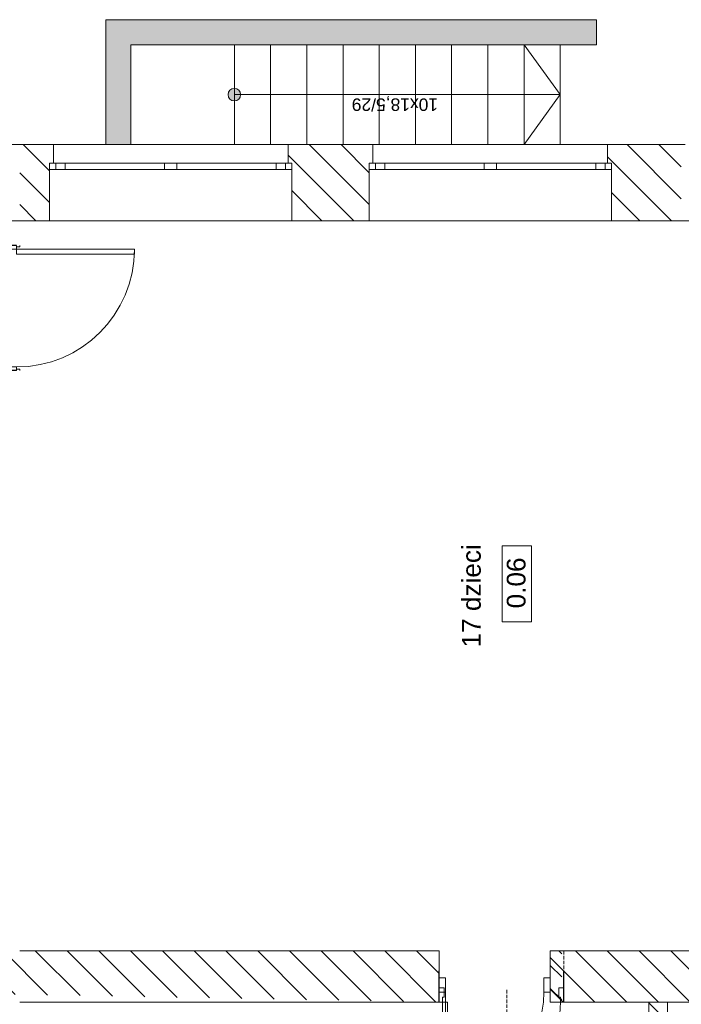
# Model space of a CAD drawing. Header units: millimetres. Extents: x -146116 to 602001, y -318793 to 100489.
# Tile 77 of 100: x 313364 to 318664, y -8807 to -920. Entities that reach past the tile are written whole.
import ezdxf

# ---------------------------------------------------------------- set-up
doc = ezdxf.new("R2010")
doc.units = ezdxf.units.MM
doc.header["$LTSCALE"] = 0.1
doc.header["$MEASUREMENT"] = 0
doc.linetypes.add('eks Rzut parteru$0$Krawędzie ukryte', pattern=[391.222223, 282.222223, -109])
doc.linetypes.add('eks Rzut parteru$0$Przerywana', pattern=[564.444447, 282.222223, -282.222223])
for name, color, linetype, lineweight in [('eks Rzut parteru$0$Nowe_220-A Ściany_Nr_pióra__27', 8, 'Continuous', 25), ('eks Rzut parteru$0$Nowe_2D - Ogólne_Nr_pióra__38', 8, 'Continuous', 13), ('eks Rzut parteru$0$Nowe_830-G Teksty Etykiety_Nr_pióra__6', 8, 'Continuous', 13), ('eks Rzut parteru$0$Nowe_Drzwi ARCHICAD_Nr_pióra__27', 8, 'Continuous', 25), ('eks Rzut parteru$0$Nowe_Drzwi ARCHICAD_Nr_pióra__3', 8, 'Continuous', 13), ('eks Rzut parteru$0$Nowe_Drzwi ARCHICAD_Nr_pióra__47', 8, 'Continuous', 15), ('eks Rzut parteru$0$Nowe_Drzwi ARCHICAD_Nr_pióra__6', 8, 'Continuous', 13), ('eks Rzut parteru$0$Nowe_Konstrukcja - Stropy_Nr_pióra__20', 8, 'Continuous', 13), ('eks Rzut parteru$0$poziom_1 (1)_4_2D - Ogólne_Nr_pióra__1_Nr_pióra__7', 8, 'Continuous', 18), ('eks Rzut parteru$0$poziom_1 (1)_4_2D - Ogólne_Nr_pióra__81_Nr_pióra__4', 8, 'Continuous', 18), ('eks Rzut parteru$0$poziom_1 (1)_4_Drzwi ArchiCAD_Nr_pióra__27_Nr_pióra__7', 8, 'Continuous', 18), ('eks Rzut parteru$0$poziom_1 (1)_4_Drzwi ArchiCAD_Nr_pióra__81_Nr_pióra__4', 8, 'Continuous', 18), ('eks Rzut parteru$0$poziom_1 (1)_4_Konstrukcja - Schody_Nr_pióra__81_Nr_pióra__4', 8, 'Continuous', 18), ('eks Rzut parteru$0$poziom_1 (1)_4_Konstrukcja - Stropy_Nr_pióra__81_Nr_pióra__4', 8, 'Continuous', 18), ('eks Rzut parteru$0$poziom_1 (1)_4_Konstrukcja - Ściany zew_Nr_pióra__107_Nr_pióra__10', 8, 'Continuous', 18), ('eks Rzut parteru$0$poziom_1 (1)_4_Konstrukcja - Ściany zew_Nr_pióra__27_Nr_pióra__7', 8, 'Continuous', 18), ('eks Rzut parteru$0$poziom_1 (1)_4_Metryczki pomieszczeń ArchiCADa_Nr_pióra__6_Nr_pióra__5', 8, 'Continuous', 18), ('eks Rzut parteru$0$poziom_1 (1)_4_Okna ArchiCADa_Nr_pióra__101_Nr_pióra__252', 8, 'Continuous', 18), ('eks Rzut parteru$0$poziom_1 (1)_4_Okna ArchiCADa_Nr_pióra__27_Nr_pióra__7', 8, 'Continuous', 18), ('eks Rzut parteru$0$poziom_1 (1)_4_Okna ArchiCADa_Nr_pióra__81_Nr_pióra__4', 8, 'Continuous', 18)]:
    doc.layers.add(name, color=color, linetype=linetype, lineweight=lineweight)
for name, color, linetype in [('eks Rzut parteru$0$Nowe_Drzwi ARCHICAD', 8, 'Continuous'), ('eks Rzut parteru$0$poziom_1 (1)_4_2D - Ogólne_Nr_pióra__19', 8, 'Continuous'), ('eks Rzut parteru$0$poziom_1 (1)_4_Konstrukcja - Schody', 8, 'Continuous'), ('REWIZJA_1', 6, 'Continuous')]:
    doc.layers.add(name, color=color, linetype=linetype)
doc.styles.add('eks Rzut parteru$0$GENERATED_STYLE_1', font='arial.ttf')
doc.styles.add('eks Rzut parteru$0$GENERATED_STYLE_5', font='arial.ttf')
pattern_1 = [(135, (247210.2, -28905.45), (127.2792, 127.2792), [])]

# ---------------------------------------------------------------- blocks, each defined once
blk = doc.blocks.new('eks Rzut parteru$0$Drzwi 21_2')
at = {"layer": 'eks Rzut parteru$0$Nowe_Drzwi ARCHICAD_Nr_pióra__27', "color": 7, "linetype": 'Continuous', "lineweight": 25}
for p, q in [((-500, 0), (-500, -115)), ((-500, 0), (-500, -115)), ((500, 0), (500, -115)), ((500, 0), (500, -115)), ((-500, -115), (-500, -250)), ((500, -115), (500, -250))]:
    blk.add_line(p, q, dxfattribs=at)
at = {"layer": 'eks Rzut parteru$0$Nowe_Drzwi ARCHICAD_Nr_pióra__3', "color": 7, "linetype": 'Continuous', "lineweight": 13}
blk.add_arc((472, 0), 944, 90, 180, dxfattribs=at)
at = {"layer": 'eks Rzut parteru$0$Nowe_Drzwi ARCHICAD_Nr_pióra__6', "color": 5, "linetype": 'Continuous', "lineweight": 13}
for p, q in [((432, 0), (432, 944)), ((432, 944), (472, 944)), ((472, 944), (472, 0)), ((-472, 0), (-500, 0)), ((-500, 0), (-500, -115)), ((-472, -40), (-472, 0)), ((472, 0), (432, 0)), ((500, 0), (472, 0)), ((472, 0), (472, -40)), ((500, -115), (500, 0)), ((-460, -40), (-472, -40)), ((-460, -115), (-460, -40)), ((472, -40), (460, -40)), ((460, -40), (460, -115)), ((-500, -115), (-460, -115)), ((460, -115), (500, -115))]:
    blk.add_line(p, q, dxfattribs=at)
blk = doc.blocks.new('eks Rzut parteru$0$Drzwi 21_6')
at = {"layer": 'eks Rzut parteru$0$Nowe_Drzwi ARCHICAD_Nr_pióra__27', "color": 7, "linetype": 'Continuous', "lineweight": 25}
for p, q in [((-500, 0), (-500, -90)), ((-500, 0), (-500, -90)), ((500, 0), (500, -90)), ((500, 0), (500, -90))]:
    blk.add_line(p, q, dxfattribs=at)
at = {"layer": 'eks Rzut parteru$0$Nowe_Drzwi ARCHICAD_Nr_pióra__3', "color": 7, "linetype": 'Continuous', "lineweight": 13}
blk.add_arc((472, 0), 944, 90, 180, dxfattribs=at)
at = {"layer": 'eks Rzut parteru$0$Nowe_Drzwi ARCHICAD_Nr_pióra__47', "color": 7, "linetype": 'Continuous', "lineweight": 15}
for p, q in [((-500, 25), (-490, 25)), ((-490, 0), (-490, 25)), ((500, 25), (490, 25)), ((490, 0), (490, 25)), ((-500, -90), (-500, -105)), ((-500, -90), (-500, -105)), ((-500, -105), (-500, -115)), ((-500, -105), (-500, -115)), ((500, -90), (500, -105)), ((500, -90), (500, -105)), ((500, -105), (500, -115)), ((500, -105), (500, -115))]:
    blk.add_line(p, q, dxfattribs=at)
at = {"layer": 'eks Rzut parteru$0$Nowe_Drzwi ARCHICAD_Nr_pióra__6', "color": 5, "linetype": 'Continuous', "lineweight": 13}
for p, q in [((432, 0), (432, 944)), ((432, 944), (472, 944)), ((472, 944), (472, 0)), ((-472, 0), (-500, 0)), ((-500, 0), (-500, -115)), ((-472, -40), (-472, 0)), ((472, 0), (432, 0)), ((500, 0), (472, 0)), ((472, 0), (472, -40)), ((500, -115), (500, 0)), ((-460, -40), (-472, -40)), ((-460, -115), (-460, -40)), ((472, -40), (460, -40)), ((460, -40), (460, -115)), ((-500, -115), (-460, -115)), ((460, -115), (500, -115))]:
    blk.add_line(p, q, dxfattribs=at)
blk = doc.blocks.new('eks Rzut parteru')
at = {"layer": 'eks Rzut parteru$0$poziom_1 (1)_4_2D - Ogólne_Nr_pióra__19', "linetype": 'Continuous', "lineweight": 0}
blk.add_hatch(color=256, dxfattribs=at).paths.add_polyline_path([(229035.2, -11115.5), (225105.2, -11115.5), (225105.2, -12115.5), (225305.2, -12115.5), (225305.2, -11315.5), (229035.2, -11315.5)])
at = {"layer": 'eks Rzut parteru$0$poziom_1 (1)_4_Konstrukcja - Schody', "linetype": 'Continuous', "lineweight": 0}
blk.add_hatch(color=256, dxfattribs=at).paths.add_polyline_path([(226185.2, -11715.5), (226184.5, -11707.2), (226182.5, -11699.2), (226179.2, -11691.7), (226174.7, -11684.7), (226169.1, -11678.7), (226162.5, -11673.6), (226155.3, -11669.7), (226147.5, -11667), (226139.3, -11665.6), (226131.1, -11665.6), (226122.9, -11667), (226115.1, -11669.7), (226107.9, -11673.6), (226101.3, -11678.7), (226095.7, -11684.7), (226091.2, -11691.7), (226087.9, -11699.2), (226085.9, -11707.2), (226085.2, -11715.5), (226085.9, -11723.7), (226087.9, -11731.7), (226091.2, -11739.2), (226095.7, -11746.2), (226101.3, -11752.2), (226107.9, -11757.3), (226115.1, -11761.2), (226122.9, -11763.9), (226131.1, -11765.3), (226139.3, -11765.3), (226147.5, -11763.9), (226155.3, -11761.2), (226162.5, -11757.3), (226169.1, -11752.2), (226174.7, -11746.2), (226179.2, -11739.2), (226182.5, -11731.7), (226184.5, -11723.7)])
at = {"layer": 'eks Rzut parteru$0$poziom_1 (1)_4_Konstrukcja - Ściany zew_Nr_pióra__107_Nr_pióra__10', "linetype": 'Continuous', "lineweight": 18}
h = blk.add_hatch(dxfattribs=at)
h.set_pattern_fill('BLOCZKI_CERAMICZNE_0004', color=256, angle=270, style=0, pattern_type=2)
h.set_pattern_definition(pattern_1)
h.paths.add_polyline_path([(224415.2, -12725.5), (224655.2, -12725.5), (224655.2, -12265.5), (224685.2, -12265.5), (224685.2, -12115.5), (224415.2, -12115.5)])
h = blk.add_hatch(dxfattribs=at)
h.set_pattern_fill('BLOCZKI_CERAMICZNE_0004', color=256, angle=270, style=0, pattern_type=2)
h.set_pattern_definition(pattern_1)
h.paths.add_polyline_path([(227215.2, -12725.5), (227215.2, -12265.5), (227245.2, -12265.5), (227245.2, -12115.5), (226565.2, -12115.5), (226565.2, -12265.5), (226595.2, -12265.5), (226595.2, -12725.5)])
h = blk.add_hatch(dxfattribs=at)
h.set_pattern_fill('BLOCZKI_CERAMICZNE_0004', color=256, angle=270, style=0, pattern_type=2)
h.set_pattern_definition(pattern_1)
h.paths.add_polyline_path([(229155.2, -12725.5), (229715.2, -12725.5), (229715.2, -12265.5), (229745.2, -12265.5), (229745.2, -12115.5), (229125.2, -12115.5), (229125.2, -12265.5), (229155.2, -12265.5)])
h = blk.add_hatch(dxfattribs=at)
h.set_pattern_fill('BLOCZKI_CERAMICZNE_0004', color=256, angle=270, style=0, pattern_type=2)
h.set_pattern_definition(pattern_1)
h.paths.add_polyline_path([(223345.2, -18905.5), (227775.2, -18985.5), (227775.2, -18575.5), (223345.2, -18575.5)])
h = blk.add_hatch(dxfattribs=at)
h.set_pattern_fill('BLOCZKI_CERAMICZNE_0004', color=256, angle=270, style=0, pattern_type=2)
h.set_pattern_definition(pattern_1)
h.paths.add_polyline_path([(228665.2, -18985.5), (232985.2, -18985.5), (232985.2, -18575.5), (228665.2, -18575.5)])
h = blk.add_hatch(dxfattribs=at)
h.set_pattern_fill('BLOCZKI_CERAMICZNE_0004', color=256, angle=270, style=0, pattern_type=2)
h.set_pattern_definition([(135, (239560.2, -25157.24), (127.2792, 127.2792), [])])
h.paths.add_polyline_path([(229605.2, -19775.5), (229605.2, -18985.5), (229455.2, -18985.5), (229455.2, -19775.5)])
at = {"layer": 'eks Rzut parteru$0$Nowe_220-A Ściany_Nr_pióra__27', "linetype": 'Continuous', "lineweight": 25}
for p, q in [((227775.2, -18985.5), (227775.2, -18735.5)), ((228775.2, -18985.5), (228775.2, -18735.5))]:
    blk.add_line(p, q, dxfattribs=at)
at = {"layer": 'eks Rzut parteru$0$Nowe_2D - Ogólne_Nr_pióra__38', "linetype": 'eks Rzut parteru$0$Krawędzie ukryte', "lineweight": 13}
blk.add_line((228316.9, -18886.9), (228316.9, -19980.5), dxfattribs=at)
at = {"layer": 'eks Rzut parteru$0$Nowe_Konstrukcja - Stropy_Nr_pióra__20', "linetype": 'eks Rzut parteru$0$Krawędzie ukryte', "lineweight": 13}
for p, q in [((228665.2, -18985.5), (228665.2, -18575.5)), ((228665.2, -18575.5), (228775.2, -18575.5)), ((228775.2, -18575.5), (228775.2, -18985.5)), ((228775.2, -18985.5), (228665.2, -18985.5))]:
    blk.add_line(p, q, dxfattribs=at)
at = {"layer": 'eks Rzut parteru$0$Nowe_Konstrukcja - Stropy_Nr_pióra__20', "linetype": 'Continuous', "lineweight": 13}
for p, q in [((228733.2, -18575.5), (228757.1, -18599.3)), ((228665.2, -18691.3), (228757.1, -18783.2)), ((228665.2, -18875.2), (228757.1, -18967))]:
    blk.add_line(p, q, dxfattribs=at)
at = {"layer": 'eks Rzut parteru$0$poziom_1 (1)_4_2D - Ogólne_Nr_pióra__1_Nr_pióra__7', "linetype": 'eks Rzut parteru$0$Przerywana', "lineweight": 18}
blk.add_line((229605.2, -18985.5), (229605.2, -19775.5), dxfattribs=at)
at = {"layer": 'eks Rzut parteru$0$poziom_1 (1)_4_2D - Ogólne_Nr_pióra__81_Nr_pióra__4', "linetype": 'Continuous', "lineweight": 18, "flags": 128}
blk.add_lwpolyline([(229035.2, -11115.5), (229035.2, -11315.5), (225305.2, -11315.5), (225305.2, -12115.5), (225105.2, -12115.5), (225105.2, -11115.5)], close=True, dxfattribs=at)
at = {"layer": 'eks Rzut parteru$0$poziom_1 (1)_4_Drzwi ArchiCAD_Nr_pióra__27_Nr_pióra__7', "linetype": 'Continuous', "lineweight": 18}
for p, q in [((227775.2, -18905.5), (227775.2, -18790.5)), ((228665.2, -18905.5), (228665.2, -18790.5))]:
    blk.add_line(p, q, dxfattribs=at)
at = {"layer": 'eks Rzut parteru$0$poziom_1 (1)_4_Drzwi ArchiCAD_Nr_pióra__81_Nr_pióra__4', "linetype": 'Continuous', "lineweight": 18}
for p, q in [((227825.2, -18790.5), (227775.2, -18790.5)), ((227775.2, -18790.5), (227775.2, -18905.5)), ((227825.2, -18790.5), (227825.2, -19695.5)), ((228665.2, -18790.5), (228615.2, -18790.5)), ((228615.2, -18790.5), (228615.2, -18905.5)), ((228665.2, -18905.5), (228665.2, -18790.5)), ((227775.2, -18905.5), (227825.2, -18905.5)), ((228615.2, -18905.5), (228665.2, -18905.5))]:
    blk.add_line(p, q, dxfattribs=at)
blk.add_arc((227825.2, -18905.5), 790, 270, 0, dxfattribs=at)
at = {"layer": 'eks Rzut parteru$0$poziom_1 (1)_4_Konstrukcja - Schody_Nr_pióra__81_Nr_pióra__4', "linetype": 'Continuous', "lineweight": 18}
for p, q in [((226135.2, -11315.5), (228745.2, -11315.5)), ((226135.2, -11315.5), (226135.2, -12115.5)), ((226425.2, -11315.5), (226425.2, -12115.5)), ((226715.2, -11315.5), (226715.2, -12115.5)), ((227005.2, -11315.5), (227005.2, -12115.5)), ((227295.2, -11315.5), (227295.2, -12115.5)), ((227585.2, -11315.5), (227585.2, -12115.5)), ((227875.2, -11315.5), (227875.2, -12115.5)), ((228165.2, -11315.5), (228165.2, -12115.5)), ((228455.2, -11315.5), (228455.2, -12115.5)), ((228745.2, -11715.5), (228455.2, -11315.5)), ((228745.2, -11315.5), (228745.2, -12115.5)), ((226135.2, -11715.5), (228745.2, -11715.5)), ((228745.2, -11715.5), (228455.2, -12115.5)), ((226135.2, -12115.5), (228745.2, -12115.5))]:
    blk.add_line(p, q, dxfattribs=at)
blk.add_circle((226135.2, -11715.5), 50, dxfattribs=at)
at = {"layer": 'eks Rzut parteru$0$poziom_1 (1)_4_Konstrukcja - Stropy_Nr_pióra__81_Nr_pióra__4', "linetype": 'Continuous', "lineweight": 18, "flags": 128}
blk.add_lwpolyline([(240975.2, -16865.5), (240975.2, -18970.5), (243180.2, -18970.5), (243180.2, -22335.5), (246600.2, -22335.5), (246600.2, -28295.5), (214995.2, -28295.5), (214995.2, -22335.5), (215105.2, -22335.5), (215105.2, -18575.5), (212285.2, -18575.5), (212285.2, -12725.5), (232525.2, -12725.5), (232525.2, -17305.5), (240975.2, -17305.5)], dxfattribs=at)
at = {"layer": 'eks Rzut parteru$0$poziom_1 (1)_4_Konstrukcja - Ściany zew_Nr_pióra__27_Nr_pióra__7', "linetype": 'Continuous', "lineweight": 18}
for p, q in [((224685.2, -12115.5), (223805.2, -12115.5)), ((224685.2, -12115.5), (224685.2, -12265.5)), ((226565.2, -12115.5), (226565.2, -12265.5)), ((227245.2, -12115.5), (227245.2, -12265.5)), ((229125.2, -12115.5), (229125.2, -12265.5)), ((224655.2, -12265.5), (224655.2, -12725.5)), ((224685.2, -12265.5), (224655.2, -12265.5)), ((226565.2, -12265.5), (226595.2, -12265.5)), ((226595.2, -12265.5), (226595.2, -12725.5)), ((227215.2, -12265.5), (227215.2, -12725.5)), ((227245.2, -12265.5), (227215.2, -12265.5)), ((229125.2, -12265.5), (229155.2, -12265.5)), ((229155.2, -12265.5), (229155.2, -12725.5)), ((227775.2, -18790.5), (227775.2, -18575.5)), ((228665.2, -18790.5), (228665.2, -18575.5)), ((227775.2, -18985.5), (227775.2, -18790.5)), ((228665.2, -18985.5), (228665.2, -18790.5))]:
    blk.add_line(p, q, dxfattribs=at)
at = {"layer": 'eks Rzut parteru$0$poziom_1 (1)_4_Konstrukcja - Ściany zew_Nr_pióra__27_Nr_pióra__7', "linetype": 'Continuous', "lineweight": 18, "flags": 128}
for points in [[(227245.2, -12115.5), (226565.2, -12115.5)], [(229745.2, -12115.5), (229125.2, -12115.5)], [(224415.2, -12725.5), (224655.2, -12725.5)], [(226595.2, -12725.5), (227215.2, -12725.5)], [(229155.2, -12725.5), (229715.2, -12725.5)], [(227775.2, -18575.5), (224415.2, -18575.5)], [(231455.2, -18575.5), (228665.2, -18575.5)], [(224415.2, -18985.5), (227775.2, -18985.5)], [(228665.2, -18985.5), (232985.2, -18985.5)], [(229455.2, -19775.5), (229455.2, -18985.5)], [(229605.2, -19775.5), (229605.2, -18985.5)]]:
    blk.add_lwpolyline(points, dxfattribs=at)
at = {"layer": 'eks Rzut parteru$0$poziom_1 (1)_4_Metryczki pomieszczeń ArchiCADa_Nr_pióra__6_Nr_pióra__5', "linetype": 'Continuous', "lineweight": 18}
for p, q in [((228279.8, -15940), (228279.8, -15329.9)), ((228279.8, -15329.9), (228515.5, -15329.9)), ((228515.5, -15329.9), (228515.5, -15940)), ((228515.5, -15940), (228279.8, -15940))]:
    blk.add_line(p, q, dxfattribs=at)
at = {"layer": 'eks Rzut parteru$0$poziom_1 (1)_4_Okna ArchiCADa_Nr_pióra__101_Nr_pióra__252', "linetype": 'Continuous', "lineweight": 18}
for p, q in [((224655.2, -12265.5), (224780.2, -12265.5)), ((224780.2, -12265.5), (224780.2, -12315.5)), ((225575.2, -12315.5), (225575.2, -12265.5)), ((225575.2, -12265.5), (225675.2, -12265.5)), ((225675.2, -12265.5), (225675.2, -12315.5)), ((226470.2, -12315.5), (226470.2, -12265.5)), ((226470.2, -12265.5), (226595.2, -12265.5)), ((227215.2, -12265.5), (227340.2, -12265.5)), ((227340.2, -12265.5), (227340.2, -12315.5)), ((228135.2, -12315.5), (228135.2, -12265.5)), ((228135.2, -12265.5), (228235.2, -12265.5)), ((228235.2, -12265.5), (228235.2, -12315.5)), ((229030.2, -12315.5), (229030.2, -12265.5)), ((229030.2, -12265.5), (229155.2, -12265.5)), ((224780.2, -12315.5), (224655.2, -12315.5)), ((225675.2, -12315.5), (225575.2, -12315.5)), ((226595.2, -12315.5), (226470.2, -12315.5)), ((227340.2, -12315.5), (227215.2, -12315.5)), ((228235.2, -12315.5), (228135.2, -12315.5)), ((229155.2, -12315.5), (229030.2, -12315.5))]:
    blk.add_line(p, q, dxfattribs=at)
at = {"layer": 'eks Rzut parteru$0$poziom_1 (1)_4_Okna ArchiCADa_Nr_pióra__27_Nr_pióra__7', "linetype": 'Continuous', "lineweight": 18}
for p, q in [((224655.2, -12265.5), (224655.2, -12315.5)), ((224685.2, -12265.5), (224655.2, -12265.5)), ((226565.2, -12265.5), (226595.2, -12265.5)), ((226595.2, -12265.5), (226595.2, -12315.5)), ((227215.2, -12265.5), (227215.2, -12315.5)), ((227245.2, -12265.5), (227215.2, -12265.5)), ((229125.2, -12265.5), (229155.2, -12265.5)), ((229155.2, -12265.5), (229155.2, -12315.5))]:
    blk.add_line(p, q, dxfattribs=at)
at = {"layer": 'eks Rzut parteru$0$poziom_1 (1)_4_Okna ArchiCADa_Nr_pióra__81_Nr_pióra__4', "linetype": 'Continuous', "lineweight": 18}
for p, q in [((226565.2, -12115.5), (224685.2, -12115.5)), ((229125.2, -12115.5), (227245.2, -12115.5)), ((224705.2, -12265.5), (224705.2, -12315.5)), ((224780.2, -12265.5), (225575.2, -12265.5)), ((225675.2, -12265.5), (226470.2, -12265.5)), ((226545.2, -12265.5), (226545.2, -12315.5)), ((227265.2, -12265.5), (227265.2, -12315.5)), ((227340.2, -12265.5), (228135.2, -12265.5)), ((228235.2, -12265.5), (229030.2, -12265.5)), ((229105.2, -12265.5), (229105.2, -12315.5)), ((225575.2, -12315.5), (224780.2, -12315.5)), ((226470.2, -12315.5), (225675.2, -12315.5)), ((228135.2, -12315.5), (227340.2, -12315.5)), ((229030.2, -12315.5), (228235.2, -12315.5)), ((226595.2, -12725.5), (224655.2, -12725.5)), ((229155.2, -12725.5), (227215.2, -12725.5))]:
    blk.add_line(p, q, dxfattribs=at)
at = {"layer": 'eks Rzut parteru$0$Nowe_Drzwi ARCHICAD', "linetype": 'Continuous', "lineweight": 13, "xscale": -1, "zscale": 1000, "rotation": 270}
blk.add_blockref('eks Rzut parteru$0$Drzwi 21_6', (224390.2, -13425.5), dxfattribs=at)
at = {"layer": 'eks Rzut parteru$0$Nowe_Drzwi ARCHICAD', "linetype": 'Continuous', "lineweight": 13, "zscale": 1000, "rotation": 180}
blk.add_blockref('eks Rzut parteru$0$Drzwi 21_2', (228275.2, -18985.5), dxfattribs=at)
at = {"layer": 'eks Rzut parteru$0$Nowe_830-G Teksty Etykiety_Nr_pióra__6', "linetype": 'Continuous', "lineweight": 13, "style": 'eks Rzut parteru$0$GENERATED_STYLE_5'}
blk.add_text('17 dzieci', height=150, rotation=90, dxfattribs=at).set_placement((228108.4, -16144.2))
at = {"layer": 'eks Rzut parteru$0$poziom_1 (1)_4_Konstrukcja - Schody_Nr_pióra__81_Nr_pióra__4', "linetype": 'Continuous', "lineweight": 18, "insert": (227766.8, -11786.9), "char_height": 100, "attachment_point": 4, "rotation": 180, "style": 'eks Rzut parteru$0$GENERATED_STYLE_1'}
blk.add_mtext('\\A1;10x18,5/29', dxfattribs=at)
at = {"layer": 'eks Rzut parteru$0$poziom_1 (1)_4_Metryczki pomieszczeń ArchiCADa_Nr_pióra__6_Nr_pióra__5', "linetype": 'Continuous', "lineweight": 18, "insert": (228317.1, -15831.3), "char_height": 150, "attachment_point": 1, "rotation": 90, "style": 'eks Rzut parteru$0$GENERATED_STYLE_1'}
blk.add_mtext('\\A1;0.06', dxfattribs=at)

msp = doc.modelspace()

# ---------------------------------------------------------------- block references
at = {"layer": 'REWIZJA_1'}
msp.add_blockref('eks Rzut parteru', (88948.8, 10195.8), dxfattribs=at)

doc.saveas('drawing.dxf')
